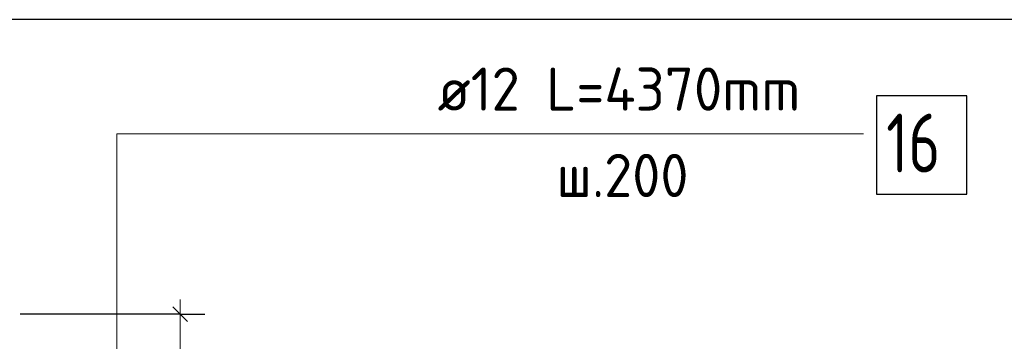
# Model space of a CAD drawing. Header units: millimetres. Extents: x 0 to 21005, y 0 to 14850.
# Tile 9 of 22: x 8709 to 11214, y 11477 to 12296. Entities that reach past the tile are written whole.
import ezdxf

# ---------------------------------------------------------------- set-up
doc = ezdxf.new("R2010")
doc.units = ezdxf.units.MM
doc.layers.add('Позиционная метка линия выноска', color=7, linetype='Continuous', lineweight=13)
doc.layers.add('Размерная линия_ общее', color=7, linetype='Continuous', lineweight=13)
doc.styles.add('ISOCPEUR', font='txt')

msp = doc.modelspace()

# ---------------------------------------------------------------- linework, layer by layer
at = {"color": 7, "linetype": 'Continuous', "lineweight": 25, "transparency": 33554687}
msp.add_lwpolyline([(10888.6, 11851.7), (11118.6, 11851.7), (11118.6, 12101.7), (10888.6, 12101.7), (10888.6, 11851.7)], dxfattribs=at)
at = {"layer": 'Позиционная метка линия выноска', "color": 7, "linetype": 'Continuous', "lineweight": 13, "transparency": 33554687}
msp.add_lwpolyline([(10856.3, 12005.4), (8956.3, 12005.4), (8956.3, 10955.4)], dxfattribs=at)
at = {"layer": 'Размерная линия_ общее', "color": 7, "linetype": 'Continuous', "lineweight": 13, "transparency": 33554687}
msp.add_line((9117.5, 11546), (9117.5, 11583.5), dxfattribs=at)
at = {"layer": 'Размерная линия_ общее', "color": 7, "linetype": 'Continuous', "lineweight": 25, "transparency": 33554687}
msp.add_line((9136.2, 11527.2), (9098.7, 11564.7), dxfattribs=at)
at = {"layer": 'Размерная линия_ общее', "color": 253, "linetype": 'Continuous', "lineweight": -3, "true_color": 0xa0a0a0, "transparency": 33554687}
for q in [(8710.1, 11546), (9055, 11546), (9180, 11546)]:
    msp.add_line((9117.5, 11546), q, dxfattribs=at)
msp.add_lwpolyline([(15166.3, 12296), (15157.8, 12296), (15157.8, 12296), (7210.1, 12296)], dxfattribs=at)
at = {"layer": 'Размерная линия_ общее', "color": 7, "linetype": 'Continuous', "lineweight": 13, "transparency": 33554687}
msp.add_lwpolyline([(9117.5, 11171), (9117.5, 11210.3), (9117.5, 11210.3), (9117.5, 11546)], dxfattribs=at)

# ---------------------------------------------------------------- texts
at = {"color": 7, "linetype": 'Continuous', "lineweight": 13, "transparency": 33554687, "attachment_point": 7, "style": 'ISOCPEUR'}
for s, insert, char_height, width in [('\\W0.96;ø12 L=4370mm ', (9772.3, 12064.1), 110, 1086.306), ('\\W0.75;16', (10913.6, 11906.7), 150, 236.144), ('\\W0.95;ш.200 ', (10074.8, 11844.1), 110, 481.068)]:
    msp.add_mtext(s, dxfattribs=dict(at, insert=insert, char_height=char_height, width=width))

doc.saveas('drawing.dxf')
